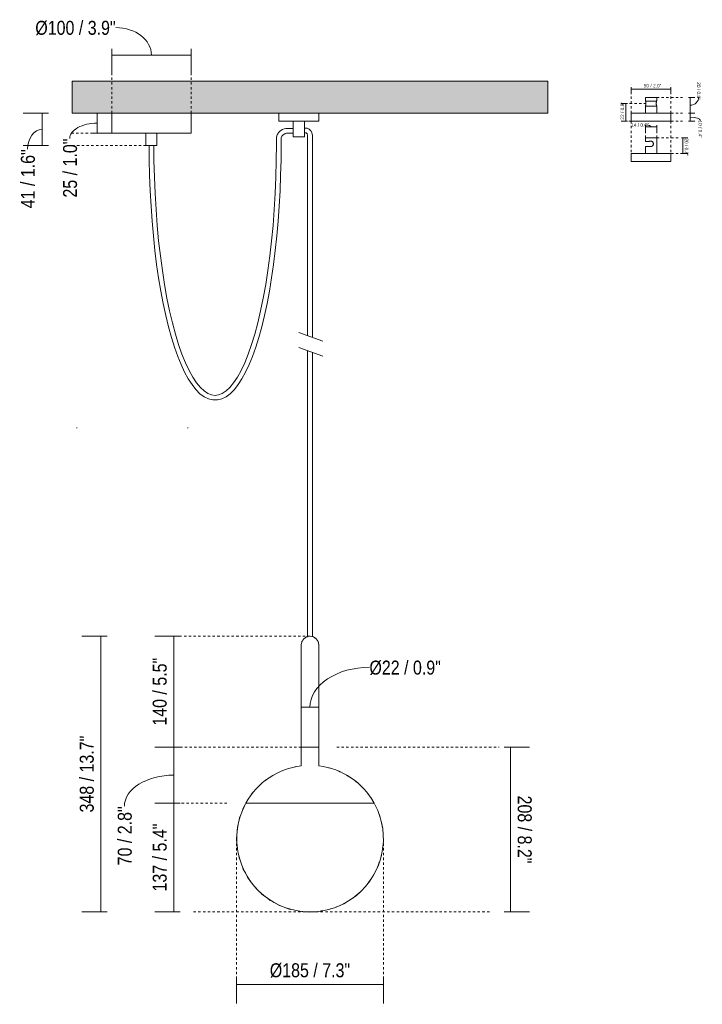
# Model space of a CAD drawing. Header units: millimetres. Extents: x 2204 to 4616, y 876 to 6714.
# Tile 1 of 3: x 3687 to 4549, y 876 to 2118. Entities that reach past the tile are written whole.
import ezdxf

# ---------------------------------------------------------------- set-up
doc = ezdxf.new("R2010")
doc.units = ezdxf.units.MM
doc.linetypes.add('Dash', pattern=[6, 3, -3])
doc.layers.add('A-ANNO-DIMS', color=7, linetype='Dash', lineweight=9, true_color=0xd2d2d2)
for name, color, linetype, lineweight in [('A-ANNO-DIMS-2', 7, 'Continuous', 9), ('A-ANNO-DIMS-8', 7, 'Continuous', 9), ('A-CLNG', 7, 'Continuous', 9), ('E-LITE-EQPM', 7, 'Continuous', 20)]:
    doc.layers.add(name, color=color, linetype=linetype, lineweight=lineweight)
doc.styles.add('Arial Narrow', font='ARIALN.TTF', dxfattribs={"height": 17.6})
doc.styles.add('Arial Narrow_1', font='ARIALN.TTF', dxfattribs={"height": 4.4})
doc.dimstyles.new('FARO_-_2_2mm_Arial_Narrow_mm_Inch_Left', dxfattribs={"dimscale": 304.8, "dimtxt": 18.012385, "dimasz": 0, "dimexe": 0.07874, "dimexo": 0.0625, "dimgap": 0.013123, "dimtad": 1, "dimdec": 0, "dimzin": 0, "dimdsep": 46, "dimtxsty": 'Arial Narrow', "dimblk1": 'NONE', "dimblk2": 'NONE', "dimsah": 1, "dimcen": 0.09, "dimadec": 0, "dimazin": 0, "dimtfac": 1, "dimtdec": 4, "dimtix": 1, "dimtmove": 1, "dimatfit": 3, "dimfxl": 0.026247, "dimfxlon": 1, "dimtvp": 1, "dimtolj": 1, "dimtzin": 0, "dimarcsym": 2})
doc.dimstyles.new('FARO_-_2_2mm_Arial_Narrow_mm_Inch_Left_1', dxfattribs={"dimscale": 304.8, "dimtxt": 18.012385, "dimasz": 0, "dimexe": 0.07874, "dimexo": 0.0625, "dimgap": 0.013123, "dimtad": 1, "dimdec": 0, "dimzin": 0, "dimdsep": 46, "dimtxsty": 'Arial Narrow', "dimblk1": 'NONE', "dimblk2": 'NONE', "dimsah": 1, "dimcen": 0.09, "dimadec": 0, "dimazin": 0, "dimtfac": 1, "dimtdec": 4, "dimtix": 1, "dimtmove": 0, "dimatfit": 3, "dimfxl": 0.026247, "dimfxlon": 1, "dimtvp": 1, "dimtolj": 1, "dimtzin": 0, "dimarcsym": 2})
doc.dimstyles.new('FARO_-_2_2mm_Arial_Narrow_mm_Inch_Left_2', dxfattribs={"dimscale": 304.8, "dimtxt": 4.503096, "dimasz": 0, "dimexe": 0.019685, "dimexo": 0.0625, "dimgap": 0.003281, "dimtad": 1, "dimdec": 0, "dimzin": 0, "dimdsep": 46, "dimtxsty": 'Arial Narrow_1', "dimblk1": 'NONE', "dimblk2": 'NONE', "dimsah": 1, "dimcen": 0.09, "dimadec": 0, "dimazin": 0, "dimtfac": 1, "dimtdec": 4, "dimtix": 1, "dimtmove": 1, "dimatfit": 3, "dimfxl": 0.006562, "dimfxlon": 1, "dimtvp": 1, "dimtolj": 1, "dimtzin": 0, "dimarcsym": 2})
doc.dimstyles.new('FARO_-_2_2mm_Arial_Narrow_mm_Inch_Left_3', dxfattribs={"dimscale": 304.8, "dimtxt": 4.503096, "dimasz": 0, "dimexe": 0.019685, "dimexo": 0.0625, "dimgap": 0.003281, "dimtad": 1, "dimdec": 0, "dimzin": 0, "dimdsep": 46, "dimtxsty": 'Arial Narrow_1', "dimblk1": 'NONE', "dimblk2": 'NONE', "dimsah": 1, "dimcen": 0.09, "dimadec": 0, "dimazin": 0, "dimtfac": 1, "dimtdec": 4, "dimtix": 1, "dimtmove": 0, "dimatfit": 3, "dimfxl": 0.006562, "dimfxlon": 1, "dimtvp": 1, "dimtolj": 1, "dimtzin": 0, "dimarcsym": 2})
doc.dimstyles.new('FARO_-_2_2mm_Arial_Narrow_mm_Inch_Right', dxfattribs={"dimscale": 304.8, "dimtxt": 18.012385, "dimasz": 0, "dimexe": 0.07874, "dimexo": 0.0625, "dimgap": 0.013123, "dimtad": 1, "dimdec": 0, "dimzin": 0, "dimdsep": 46, "dimtxsty": 'Arial Narrow', "dimblk1": 'NONE', "dimblk2": 'NONE', "dimsah": 1, "dimcen": 0.09, "dimadec": 0, "dimazin": 0, "dimtfac": 1, "dimtdec": 4, "dimtix": 1, "dimtmove": 0, "dimatfit": 3, "dimfxl": 0.026247, "dimfxlon": 1, "dimtvp": 1, "dimtolj": 1, "dimtzin": 0, "dimarcsym": 2})
doc.dimstyles.new('FARO_-_2_2mm_Arial_Narrow_mm_Inch_Right_1', dxfattribs={"dimscale": 304.8, "dimtxt": 4.503096, "dimasz": 0, "dimexe": 0.019685, "dimexo": 0.0625, "dimgap": 0.003281, "dimtad": 1, "dimdec": 0, "dimzin": 0, "dimdsep": 46, "dimtxsty": 'Arial Narrow_1', "dimblk1": 'NONE', "dimblk2": 'NONE', "dimsah": 1, "dimcen": 0.09, "dimadec": 0, "dimazin": 0, "dimtfac": 1, "dimtdec": 4, "dimtix": 1, "dimtmove": 1, "dimatfit": 3, "dimfxl": 0.006562, "dimfxlon": 1, "dimtvp": 1, "dimtolj": 1, "dimtzin": 0, "dimarcsym": 2})
doc.dimstyles.new('FARO_-_2_2mm_Arial_Narrow_mm_Inch_Right_2', dxfattribs={"dimscale": 304.8, "dimtxt": 4.503096, "dimasz": 0, "dimexe": 0.019685, "dimexo": 0.0625, "dimgap": 0.003281, "dimtad": 1, "dimdec": 0, "dimzin": 0, "dimdsep": 46, "dimtxsty": 'Arial Narrow_1', "dimblk1": 'NONE', "dimblk2": 'NONE', "dimsah": 1, "dimcen": 0.09, "dimadec": 0, "dimazin": 0, "dimtfac": 1, "dimtdec": 4, "dimtix": 1, "dimtmove": 0, "dimatfit": 3, "dimfxl": 0.006562, "dimfxlon": 1, "dimtvp": 1, "dimtolj": 1, "dimtzin": 0, "dimarcsym": 2})

# ---------------------------------------------------------------- blocks, each defined once
blk = doc.blocks.new('28376 - 68604-49 MAMBO Black_rattan pendant lamp ø450 with plug _Plugged in Ceiling_-570812-Frontal_PDF')
at = {"layer": 'E-LITE-EQPM'}
for p, q in [((-3238.1, 1979.7), (-3238.2, 1979.7)), ((-3246.5, 1966.1), (-3246.5, 1961)), ((-3240.5, 1968.7), (-3239.1, 1971.7)), ((-3240.5, 1961), (-3240.5, 1966.1)), ((-3238.8, 1972.1), (-3236, 1974)), ((-3235.6, 1974.2), (-3233.3, 1974.6)), ((-3233.3, 1974.6), (-3225.4, 1974.6)), ((-3211.3, 1974.9), (-3208.9, 1975.1)), ((-3208.9, 1975.1), (-3207.4, 1973.4)), ((-3207.2, 1972.3), (-3207.2, 1970)), ((-3207.2, 1970), (-3207.2, 1719.4)), ((-3201.2, 1970), (-3201.2, 1972.3)), ((-3201.2, 1717.2), (-3201.2, 1970)), ((-3207.2, 1700.3), (-3207.2, 1339.7)), ((-3201.2, 1339.7), (-3201.2, 1698.1)), ((-3207.1, 1339.7), (-3207.2, 1339.7)), ((-3201.2, 1339.7), (-3201.2, 1339.7)), ((-3135.7, 1147), (-3135.6, 1146.8))]:
    blk.add_line(p, q, dxfattribs=at)
at = {"layer": 'E-LITE-EQPM', "flags": 128}
for points in [[(-3241.8, 1977.4), (-3242.5, 1977), (-3243, 1976.3)], [(-3204.5, 1979.2), (-3204.7, 1979.5), (-3205.1, 1979.7)], [(-3202, 1975.9), (-3202.1, 1976.3), (-3202.2, 1976.5)], [(-3244.9, 1973.7), (-3245.4, 1972.9), (-3245.5, 1972.6)], [(-3240.5, 1961), (-3240.7, 1941.3), (-3241.2, 1921.6), (-3241.9, 1902.1), (-3243, 1882.8), (-3244.3, 1863.8), (-3246, 1845.1), (-3247.9, 1826.9), (-3250.1, 1809.2), (-3252.6, 1792.1), (-3255.4, 1775.6), (-3258.4, 1759.8), (-3261.6, 1744.7), (-3265, 1730.5), (-3268.7, 1717.1), (-3272.6, 1704.7), (-3276.7, 1693.2), (-3281, 1682.7), (-3285.4, 1673.2), (-3290, 1664.8), (-3294.7, 1657.5), (-3299.6, 1651.2), (-3304.7, 1646.1), (-3310, 1642.2), (-3315.4, 1639.6), (-3321, 1638.2), (-3326.7, 1638.2), (-3332.3, 1639.6), (-3337.8, 1642.2), (-3343, 1646.1), (-3348.1, 1651.2), (-3353, 1657.5), (-3357.7, 1664.8), (-3362.3, 1673.2), (-3366.8, 1682.7), (-3371, 1693.2), (-3375.1, 1704.7), (-3379, 1717.1), (-3382.7, 1730.5), (-3386.1, 1744.7), (-3389.4, 1759.8), (-3392.4, 1775.6), (-3395.1, 1792.1), (-3397.6, 1809.2), (-3399.8, 1826.9), (-3401.7, 1845.1), (-3403.4, 1863.8), (-3404.7, 1882.8), (-3405.8, 1902.1), (-3406.6, 1921.6), (-3407, 1941.3), (-3407.2, 1959.1)], [(-3407.2, 1959.1), (-3407, 1941.3), (-3406.6, 1921.6), (-3405.8, 1902.1), (-3404.7, 1882.8), (-3403.4, 1863.8), (-3401.7, 1845.1), (-3399.8, 1826.9), (-3397.6, 1809.2), (-3395.1, 1792.1), (-3392.4, 1775.6), (-3389.4, 1759.8), (-3386.1, 1744.7), (-3382.7, 1730.5), (-3379, 1717.1), (-3375.1, 1704.7), (-3371, 1693.2), (-3366.8, 1682.7), (-3362.3, 1673.2), (-3357.7, 1664.8), (-3353, 1657.5), (-3348.1, 1651.2), (-3343, 1646.1), (-3337.8, 1642.2), (-3332.3, 1639.6), (-3326.7, 1638.2), (-3321, 1638.2), (-3315.4, 1639.6), (-3310, 1642.2), (-3304.7, 1646.1), (-3299.6, 1651.2), (-3294.7, 1657.5), (-3290, 1664.8), (-3285.4, 1673.2), (-3281, 1682.7), (-3276.7, 1693.2), (-3272.6, 1704.7), (-3268.7, 1717.1), (-3265, 1730.5), (-3261.6, 1744.7), (-3258.4, 1759.8), (-3255.4, 1775.6), (-3252.6, 1792.1), (-3250.1, 1809.2), (-3247.9, 1826.9), (-3246, 1845.1), (-3244.3, 1863.8), (-3243, 1882.8), (-3241.9, 1902.1), (-3241.2, 1921.6), (-3240.7, 1941.3), (-3240.5, 1961)], [(-3401.1, 1959.1), (-3401, 1940.1), (-3400.5, 1919.3), (-3399.6, 1898.7), (-3398.4, 1878.4), (-3396.9, 1858.4), (-3395.1, 1838.9), (-3392.9, 1819.8), (-3390.4, 1801.4), (-3387.7, 1783.7), (-3384.6, 1766.8), (-3381.3, 1750.7), (-3377.7, 1735.5), (-3373.9, 1721.2), (-3369.9, 1708.1), (-3365.7, 1696), (-3361.3, 1685.1), (-3356.7, 1675.4), (-3352, 1666.9), (-3347.3, 1659.8), (-3342.5, 1654), (-3337.7, 1649.5), (-3332.9, 1646.4), (-3328.4, 1644.6), (-3323.9, 1644), (-3319.4, 1644.6), (-3314.8, 1646.4), (-3310.1, 1649.5), (-3305.3, 1654), (-3300.5, 1659.8), (-3295.7, 1666.9), (-3291, 1675.4), (-3286.5, 1685.1), (-3282, 1696), (-3277.8, 1708.1), (-3273.8, 1721.2), (-3270, 1735.5), (-3266.4, 1750.7), (-3263.1, 1766.8), (-3260, 1783.7), (-3257.3, 1801.4), (-3254.8, 1819.8), (-3252.6, 1838.9), (-3250.8, 1858.4), (-3249.3, 1878.4), (-3248.1, 1898.7), (-3247.2, 1919.3), (-3246.7, 1940.1), (-3246.5, 1961)], [(-3246.5, 1961), (-3246.7, 1940.1), (-3247.2, 1919.3), (-3248.1, 1898.7), (-3249.3, 1878.4), (-3250.8, 1858.4), (-3252.6, 1838.9), (-3254.8, 1819.8), (-3257.3, 1801.4), (-3260, 1783.7), (-3263.1, 1766.8), (-3266.4, 1750.7), (-3270, 1735.5), (-3273.8, 1721.2), (-3277.8, 1708.1), (-3282, 1696), (-3286.5, 1685.1), (-3291, 1675.4), (-3295.7, 1666.9), (-3300.5, 1659.8), (-3305.3, 1654), (-3310.1, 1649.5), (-3314.8, 1646.4), (-3319.4, 1644.6), (-3323.9, 1644), (-3328.4, 1644.6), (-3332.9, 1646.4), (-3337.7, 1649.5), (-3342.5, 1654), (-3347.3, 1659.8), (-3352, 1666.9), (-3356.7, 1675.4), (-3361.3, 1685.1), (-3365.7, 1696), (-3369.9, 1708.1), (-3373.9, 1721.2), (-3377.7, 1735.5), (-3381.3, 1750.7), (-3384.6, 1766.8), (-3387.7, 1783.7), (-3390.4, 1801.4), (-3392.9, 1819.8), (-3395.1, 1838.9), (-3396.9, 1858.4), (-3398.4, 1878.4), (-3399.6, 1898.7), (-3400.5, 1919.3), (-3401, 1940.1), (-3401.1, 1959.1)], [(-3214.4, 1333.1), (-3214.3, 1333.5), (-3214, 1333.9)], [(-3211.7, 1337.1), (-3211.6, 1337.2), (-3211.3, 1337.4)], [(-3208.1, 1339.3), (-3207.7, 1339.5), (-3207.2, 1339.7)], [(-3197.6, 1337.8), (-3197.1, 1337.6), (-3196.9, 1337.3)], [(-3194.5, 1334.2), (-3194.3, 1334.1), (-3194.2, 1333.6)], [(-3193.3, 1330.1), (-3193.1, 1329.7), (-3193.1, 1329.1)], [(-3224.1, 1175), (-3223.1, 1175.3), (-3215.2, 1176.6)], [(-3180.9, 1174.2), (-3180.1, 1174.1), (-3178.1, 1173.4)], [(-3169.2, 1170.3), (-3167.7, 1169.7), (-3165.7, 1168.7)], [(-3260.9, 1157.6), (-3259.1, 1159.2), (-3257.8, 1160)], [(-3249.7, 1165.1), (-3247.9, 1166.2), (-3247.4, 1166.5)], [(-3158, 1164.7), (-3155.9, 1163.7), (-3154.7, 1162.8)], [(-3147, 1157.3), (-3145.1, 1156), (-3144.7, 1155.5)], [(-3270.3, 1149.2), (-3269.1, 1150.6), (-3267.3, 1152.1)], [(-3278.4, 1139.8), (-3277.9, 1140.7), (-3276.1, 1142.7)], [(-3128.2, 1137.5), (-3127.4, 1136.4), (-3123.2, 1129.6)], [(-3289.4, 1120.2), (-3288.3, 1123.3), (-3286.1, 1127.7)], [(-3293.5, 1108.3), (-3292.9, 1111), (-3291.9, 1113.8)], [(-3117.2, 1116.3), (-3116.9, 1115.6), (-3115.8, 1111.6)], [(-3295.9, 1095.8), (-3295.8, 1098.1), (-3295, 1101.7)], [(-3113.8, 1104.2), (-3113.4, 1102.8), (-3112.9, 1098.5)], [(-3296.6, 1083.2), (-3296.7, 1084.9), (-3296.4, 1089.3)], [(-3112, 1091.9), (-3111.7, 1089.7), (-3111.8, 1085.8)], [(-3295.6, 1070.6), (-3295.8, 1071.7), (-3296.2, 1076.8)], [(-3111.9, 1079.4), (-3112, 1076.5), (-3112.5, 1073)], [(-3293, 1058.6), (-3293, 1058.7), (-3294.4, 1064.9)], [(-3113.5, 1067.2), (-3114.1, 1063.4), (-3114.9, 1060.7)], [(-3285.3, 1040.7), (-3288.4, 1046.3), (-3288.8, 1047.4)], [(-3121.3, 1043.9), (-3123.7, 1038.9), (-3124.6, 1037.5)], [(-3116.7, 1055.1), (-3118, 1050.8), (-3119, 1048.7)], [(-3278.7, 1030.1), (-3282.1, 1034.7), (-3282.9, 1036.2)], [(-3127.3, 1033.6), (-3131.1, 1027.9), (-3131.7, 1027.1)], [(-3270.7, 1020.7), (-3274.2, 1024.1), (-3275.7, 1026.2)], [(-3261.4, 1012.2), (-3264.9, 1014.8), (-3267.2, 1017.1)], [(-3251.2, 1005.2), (-3254.3, 1006.8), (-3257.6, 1009.4)], [(-3139.7, 1018.3), (-3139.9, 1018), (-3150.1, 1009.6), (-3155.9, 1006)], [(-3240, 999.5), (-3242.7, 1000.5), (-3247.1, 1002.9)], [(-3228.3, 995.4), (-3230.3, 995.9), (-3236.1, 998)], [(-3204.2, 992.1), (-3217.4, 993), (-3224.8, 994.7)], [(-3182.6, 994.9), (-3186.2, 993.9), (-3190.3, 993.4)], [(-3170.6, 998.6), (-3173.4, 997.3), (-3178.1, 996.1)], [(-3159.4, 1003.8), (-3161.3, 1002.6), (-3166.7, 1000.3)], [(-3194.7, 992.8), (-3199.3, 992.2), (-3204.2, 992.1)]]:
    blk.add_lwpolyline(points, dxfattribs=at)
blk = doc.blocks.new('28373_28374 - canopy-558074-Frontal_PDF hook')
at = {"layer": 'E-LITE-EQPM'}
for p, q in [((-3037.1, 2019.9), (-3037.1, 2015.8)), ((-3037.1, 2019.9), (-3023, 2019.9)), ((-3023.5, 2015.2), (-3036.6, 2015.2)), ((-3023, 2015.8), (-3023, 2019.9)), ((-3037.1, 2008.9), (-3037.1, 2000)), ((-3037.1, 2008.9), (-3023, 2008.9)), ((-3023, 2000), (-3023, 2008.9)), ((-3055.1, 2000), (-3055.1, 1989.9)), ((-3055.1, 2000), (-3005, 2000)), ((-3005, 1989.9), (-3055.1, 1989.9)), ((-3005, 1989.9), (-3005, 2000))]:
    blk.add_line(p, q, dxfattribs=at)
for points, knots in [([(-3036.6, 2015.2), (-3036.7, 2015.5), (-3036.9, 2015.8), (-3037.1, 2015.8), (-3037.1, 2015.9)], [-1, -1, -1, -1, -0.5, -0.25, -0.25, -0.25, -0.25]), ([(-3037.1, 2015.8), (-3037.1, 2015.7), (-3037, 2015.4), (-3036.8, 2014.6), (-3036.6, 2013.8), (-3036.5, 2013.2), (-3036.5, 2012.5), (-3036.5, 2011.8), (-3036.6, 2011.3), (-3036.7, 2010.6), (-3036.9, 2009.9), (-3037.1, 2009.2), (-3037.1, 2009), (-3037.1, 2008.9)], [-1, -1, -1, -1, -0.861111, -0.722222, -0.652778, -0.583333, -0.513889, -0.444444, -0.388889, -0.333333, -0.222222, -0.111111, 0, 0, 0, 0]), ([(-3023, 2008.9), (-3023, 2009), (-3023.1, 2009.3), (-3023.3, 2010.1), (-3023.5, 2010.9), (-3023.6, 2011.5), (-3023.6, 2012.2), (-3023.6, 2012.9), (-3023.5, 2013.4), (-3023.4, 2014.1), (-3023.2, 2014.8), (-3023, 2015.5), (-3023, 2015.7), (-3023, 2015.8)], [-1, -1, -1, -1, -0.861111, -0.722222, -0.652778, -0.583333, -0.513889, -0.444444, -0.388889, -0.333333, -0.222222, -0.111111, 0, 0, 0, 0]), ([(-3023, 2015.9), (-3023.1, 2015.8), (-3023.2, 2015.8), (-3023.4, 2015.5), (-3023.5, 2015.2)], [-0.75, -0.75, -0.75, -0.75, -0.5, 0, 0, 0, 0])]:
    blk.add_open_spline(points, degree=3, knots=knots, dxfattribs=at)
for points in [[(-3037.1, 2008.9), (-3037.1, 2008.9), (-3037.1, 2008.9), (-3037.1, 2008.9), (-3037.1, 2008.9)], [(-3023, 2008.9), (-3023, 2008.9), (-3023, 2008.9), (-3023, 2008.9), (-3023, 2008.9)]]:
    blk.add_open_spline(points, degree=3, dxfattribs=at)
blk = doc.blocks.new('28373_28374 - canopy-V1-Frontal_PDF hook')
at = {"layer": 'E-LITE-EQPM'}
for p, q in [((-3037.1, 1968.9), (-3037.1, 1964.2)), ((-3037.1, 1968.9), (-3030.1, 1968.9)), ((-3032.7, 1964.2), (-3037.1, 1964.2)), ((-3030.1, 1968.9), (-3023, 1968.9)), ((-3023, 1949), (-3023, 1968.9)), ((-3037.1, 1957.9), (-3037.1, 1949)), ((-3037.1, 1957.9), (-3030.7, 1957.9)), ((-3055.1, 1949), (-3055.1, 1938.9)), ((-3055.1, 1949), (-3030.1, 1949)), ((-3030.1, 1938.9), (-3055.1, 1938.9)), ((-3030.1, 1949), (-3005, 1949)), ((-3005, 1938.9), (-3030.1, 1938.9)), ((-3005, 1938.9), (-3005, 1949))]:
    blk.add_line(p, q, dxfattribs=at)
for points, knots in [([(-3030.1, 1964.8), (-3030.3, 1964.8), (-3030.8, 1964.9), (-3031.7, 1964.8), (-3032.3, 1964.5), (-3032.7, 1964.2)], [-1, -1, -1, -1, -0.75, -0.5, 0, 0, 0, 0]), ([(-3030.1, 1957.9), (-3029.6, 1958), (-3028.8, 1958.3), (-3027.9, 1959.1), (-3027.5, 1959.9), (-3027.2, 1960.5), (-3027.2, 1961.2), (-3027.2, 1961.9), (-3027.3, 1962.4), (-3027.6, 1963.1), (-3028.1, 1963.8), (-3029, 1964.5), (-3029.7, 1964.7), (-3030.1, 1964.8)], [-1, -1, -1, -1, -0.861111, -0.722222, -0.652778, -0.583333, -0.513889, -0.444444, -0.388889, -0.333333, -0.222222, -0.111111, 0, 0, 0, 0])]:
    blk.add_open_spline(points, degree=3, knots=knots, dxfattribs=at)
blk.add_open_spline([(-3030.7, 1957.9), (-3030.6, 1957.9), (-3030.4, 1957.9), (-3030.2, 1957.9), (-3030.1, 1957.9)], degree=3, dxfattribs=at)
blk = doc.blocks.new('DIMBLOCK2-Frontal_PDF')
at = {"layer": 'A-ANNO-DIMS-8', "color": 251, "true_color": 0x5b5b5b, "transparency": 16777216}
for p, q in [((3961.1, 908.7), (3961.1, 876.7)), ((3961.1, 900.7), (3961.1, 908.7)), ((4146.2, 908.7), (4146.2, 876.7)), ((4146.2, 900.7), (4146.2, 908.7)), ((3961.1, 900.7), (4146.2, 900.7))]:
    blk.add_line(p, q, dxfattribs=at)
at = {"layer": 'A-ANNO-DIMS-8', "color": 0, "transparency": 16777216, "insert": (4002.9, 927.4), "char_height": 17.6, "width": 121.798, "attachment_point": 1, "line_spacing_factor": 0.974696, "style": 'Arial Narrow'}
blk.add_mtext('Ø185 / 7.3"', dxfattribs=at)
blk = doc.blocks.new('_None')
blk = doc.blocks.new('DIMBLOCK3-Frontal_PDF')
at = {"layer": 'A-ANNO-DIMS-8', "color": 251, "true_color": 0x5b5b5b, "transparency": 16777216}
for p, q in [((4298.6, 1200), (4330.6, 1200)), ((4306.6, 1200), (4298.6, 1200)), ((4306.6, 1200), (4306.6, 992.2)), ((4298.6, 992.2), (4330.6, 992.2)), ((4306.6, 992.2), (4298.6, 992.2))]:
    blk.add_line(p, q, dxfattribs=at)
at = {"layer": 'A-ANNO-DIMS-8', "color": 0, "transparency": 16777216, "insert": (4333.3, 1139), "char_height": 17.6, "width": 102.928, "attachment_point": 1, "rotation": 270, "line_spacing_factor": 0.974696, "style": 'Arial Narrow'}
blk.add_mtext('208 / 8.2"', dxfattribs=at)
blk = doc.blocks.new('DIMBLOCK4-Frontal_PDF')
at = {"layer": 'A-ANNO-DIMS-8', "color": 251, "true_color": 0x5b5b5b, "transparency": 16777216}
for p, q in [((3889.9, 1340.1), (3857.9, 1340.1)), ((3881.9, 1340.1), (3881.9, 1200)), ((3881.9, 1340.1), (3889.9, 1340.1)), ((3889.9, 1200), (3857.9, 1200)), ((3881.9, 1200), (3889.9, 1200))]:
    blk.add_line(p, q, dxfattribs=at)
at = {"layer": 'A-ANNO-DIMS-8', "color": 0, "transparency": 16777216, "insert": (3855.2, 1227.2), "char_height": 17.6, "width": 102.928, "attachment_point": 1, "rotation": 90, "line_spacing_factor": 0.974696, "style": 'Arial Narrow'}
blk.add_mtext('140 / 5.5"', dxfattribs=at)
blk = doc.blocks.new('DIMBLOCK5-Frontal_PDF')
at = {"layer": 'A-ANNO-DIMS-8', "color": 251, "true_color": 0x5b5b5b, "transparency": 16777216}
for p, q in [((3889.9, 1200), (3857.9, 1200)), ((3881.9, 1200), (3881.9, 1129.6)), ((3881.9, 1200), (3889.9, 1200)), ((3889.9, 1129.6), (3857.9, 1129.6)), ((3881.9, 1129.6), (3889.9, 1129.6))]:
    blk.add_line(p, q, dxfattribs=at)
blk.add_ellipse((3881.9, 1125.6), major_axis=(62.4, 0), ratio=0.628309, start_param=1.570796, end_param=3.141593, dxfattribs=at)
at = {"layer": 'A-ANNO-DIMS-8', "color": 0, "transparency": 16777216, "insert": (3811.1, 1051), "char_height": 17.6, "width": 89.547, "attachment_point": 1, "rotation": 90, "line_spacing_factor": 0.974696, "style": 'Arial Narrow'}
blk.add_mtext('70 / 2.8"', dxfattribs=at)
blk = doc.blocks.new('DIMBLOCK6-Frontal_PDF')
at = {"layer": 'A-ANNO-DIMS-8', "color": 251, "true_color": 0x5b5b5b, "transparency": 16777216}
for p, q in [((3889.9, 1129.6), (3857.9, 1129.6)), ((3881.9, 1129.6), (3881.9, 992.2)), ((3881.9, 1129.6), (3889.9, 1129.6)), ((3889.9, 992.2), (3857.9, 992.2)), ((3881.9, 992.2), (3889.9, 992.2))]:
    blk.add_line(p, q, dxfattribs=at)
at = {"layer": 'A-ANNO-DIMS-8', "color": 0, "transparency": 16777216, "insert": (3855.2, 1018), "char_height": 17.6, "width": 102.928, "attachment_point": 1, "rotation": 90, "line_spacing_factor": 0.974696, "style": 'Arial Narrow'}
blk.add_mtext('137 / 5.4"', dxfattribs=at)
blk = doc.blocks.new('DIMBLOCK7-Frontal_PDF')
at = {"layer": 'A-ANNO-DIMS-8', "color": 251, "true_color": 0x5b5b5b, "transparency": 16777216}
for p, q in [((3797.9, 1340.1), (3765.9, 1340.1)), ((3789.9, 1340.1), (3789.9, 992.2)), ((3789.9, 1340.1), (3797.9, 1340.1)), ((3797.9, 992.2), (3765.9, 992.2)), ((3789.9, 992.2), (3797.9, 992.2))]:
    blk.add_line(p, q, dxfattribs=at)
at = {"layer": 'A-ANNO-DIMS-8', "color": 0, "transparency": 16777216, "insert": (3763.2, 1117.7), "char_height": 17.6, "width": 116.309, "attachment_point": 1, "rotation": 90, "line_spacing_factor": 0.974696, "style": 'Arial Narrow'}
blk.add_mtext('348 / 13.7"', dxfattribs=at)
blk = doc.blocks.new('DIMBLOCK8-Frontal_PDF')
at = {"layer": 'A-ANNO-DIMS-8', "color": 251, "true_color": 0x5b5b5b, "transparency": 16777216}
for p, q in [((3785.3, 2000), (3777.3, 2000)), ((3785.2, 2000), (3809.3, 2000)), ((3785.3, 2000), (3785.3, 1974.9)), ((3785.3, 1974.9), (3777.3, 1974.9)), ((3785.2, 1974.9), (3809.3, 1974.9))]:
    blk.add_line(p, q, dxfattribs=at)
blk.add_ellipse((3785.3, 1968.1), major_axis=(34.7, 0), ratio=0.55665, start_param=1.570796, end_param=3.141593, dxfattribs=at)
at = {"layer": 'A-ANNO-DIMS-8', "color": 0, "transparency": 16777216, "insert": (3742.1, 1893.5), "char_height": 17.6, "width": 89.547, "attachment_point": 1, "rotation": 90, "line_spacing_factor": 0.974696, "style": 'Arial Narrow'}
blk.add_mtext('25 / 1.0"', dxfattribs=at)
blk = doc.blocks.new('DIMBLOCK9-Frontal_PDF')
at = {"layer": 'A-ANNO-DIMS-8', "color": 251, "true_color": 0x5b5b5b, "transparency": 16777216}
for p, q in [((3803.6, 2073.3), (3803.6, 2081.3)), ((3903.7, 2073.3), (3903.7, 2081.3)), ((3803.6, 2073.4), (3803.6, 2049.3)), ((3903.7, 2073.3), (3803.6, 2073.3)), ((3903.7, 2073.4), (3903.7, 2049.3))]:
    blk.add_line(p, q, dxfattribs=at)
blk.add_ellipse((3808.6, 2073.3), major_axis=(45, 0), ratio=0.771011, start_param=0, end_param=1.570796, dxfattribs=at)
at = {"layer": 'A-ANNO-DIMS-8', "color": 0, "transparency": 16777216, "insert": (3707.1, 2116.5), "char_height": 17.6, "width": 121.798, "attachment_point": 1, "line_spacing_factor": 0.974696, "style": 'Arial Narrow'}
blk.add_mtext('Ø100 / 3.9"', dxfattribs=at)
blk = doc.blocks.new('DIMBLOCK10-Frontal_PDF')
at = {"layer": 'A-ANNO-DIMS-8', "color": 251, "true_color": 0x5b5b5b, "transparency": 16777216}
for p, q in [((4042.6, 1250.3), (4042.6, 1274.4)), ((4064.7, 1250.3), (4064.7, 1274.4)), ((4042.6, 1250.4), (4064.7, 1250.4)), ((4042.6, 1250.4), (4042.6, 1242.4)), ((4064.7, 1250.4), (4064.7, 1242.4))]:
    blk.add_line(p, q, dxfattribs=at)
blk.add_ellipse((4128.6, 1250.4), major_axis=(75, 0), ratio=0.673134, start_param=1.570796, end_param=3.141593, dxfattribs=at)
at = {"layer": 'A-ANNO-DIMS-8', "color": 0, "transparency": 16777216, "insert": (4128.6, 1309.3), "char_height": 17.6, "width": 108.417, "attachment_point": 1, "line_spacing_factor": 0.974696, "style": 'Arial Narrow'}
blk.add_mtext('Ø22 / 0.9"', dxfattribs=at)
blk = doc.blocks.new('DIMBLOCK11-Frontal_PDF')
at = {"layer": 'A-ANNO-DIMS-8', "color": 251, "true_color": 0x5b5b5b, "transparency": 16777216}
for p, q in [((3723.6, 2000), (3691.6, 2000)), ((3715.6, 2000), (3715.6, 1959.1)), ((3715.6, 2000), (3723.6, 2000)), ((3723.6, 1959.1), (3691.6, 1959.1)), ((3715.6, 1959.1), (3723.6, 1959.1))]:
    blk.add_line(p, q, dxfattribs=at)
blk.add_ellipse((3715.6, 1954.6), major_axis=(0, 24.9), ratio=0.734638, start_param=0, end_param=1.570796, dxfattribs=at)
at = {"layer": 'A-ANNO-DIMS-8', "color": 0, "transparency": 16777216, "insert": (3688.9, 1880), "char_height": 17.6, "width": 89.547, "attachment_point": 1, "rotation": 90, "line_spacing_factor": 0.974696, "style": 'Arial Narrow'}
blk.add_mtext('41 / 1.6"', dxfattribs=at)
blk = doc.blocks.new('DIMBLOCK12-Frontal_PDF hook')
at = {"layer": 'A-ANNO-DIMS-2', "color": 251, "true_color": 0x5b5b5b, "transparency": 16777216}
for p, q in [((4476.9, 1982.7), (4476.9, 1984.7)), ((4476.9, 1983.2), (4476.9, 1976.7)), ((4491, 1982.7), (4476.9, 1982.7)), ((4491, 1982.7), (4491, 1984.7)), ((4491, 1983.2), (4491, 1976.7))]:
    blk.add_line(p, q, dxfattribs=at)
blk.add_ellipse((4477.3, 1982.7), major_axis=(6.61, 0), ratio=0.380302, start_param=0, end_param=1.570796, dxfattribs=at)
at = {"layer": 'A-ANNO-DIMS-2', "color": 0, "transparency": 16777216, "insert": (4458.7, 1987.3), "char_height": 4.4, "width": 22.387, "attachment_point": 1, "line_spacing_factor": 0.974696, "style": 'Arial Narrow_1'}
blk.add_mtext('14 / 0.6"', dxfattribs=at)
blk = doc.blocks.new('DIMBLOCK13-Frontal_PDF hook')
at = {"layer": 'A-ANNO-DIMS-2', "color": 251, "true_color": 0x5b5b5b, "transparency": 16777216}
for p, q in [((4458.9, 2030.2), (4458.9, 2032.2)), ((4458.9, 2030.7), (4458.9, 2024.2)), ((4509, 2030.2), (4458.9, 2030.2)), ((4509, 2030.2), (4509, 2032.2)), ((4509, 2030.7), (4509, 2024.2))]:
    blk.add_line(p, q, dxfattribs=at)
at = {"layer": 'A-ANNO-DIMS-2', "color": 0, "transparency": 16777216, "insert": (4474.6, 2036.9), "char_height": 4.4, "width": 22.387, "attachment_point": 1, "line_spacing_factor": 0.974696, "style": 'Arial Narrow_1'}
blk.add_mtext('50 / 2.0"', dxfattribs=at)
blk = doc.blocks.new('DIMBLOCK14-Frontal_PDF hook')
at = {"layer": 'A-ANNO-DIMS-2', "color": 251, "true_color": 0x5b5b5b, "transparency": 16777216}
for p, q in [((4454.1, 2012.4), (4446.1, 2012.4)), ((4452.1, 2012.4), (4452.1, 1989.9)), ((4452.1, 2012.4), (4454.1, 2012.4)), ((4454.1, 1989.9), (4446.1, 1989.9)), ((4452.1, 1989.9), (4454.1, 1989.9))]:
    blk.add_line(p, q, dxfattribs=at)
at = {"layer": 'A-ANNO-DIMS-2', "color": 0, "transparency": 16777216, "insert": (4445.4, 1991.8), "char_height": 4.4, "width": 22.387, "attachment_point": 1, "rotation": 90, "line_spacing_factor": 0.974696, "style": 'Arial Narrow_1'}
blk.add_mtext('22 / 0.9"', dxfattribs=at)
blk = doc.blocks.new('DIMBLOCK15-Frontal_PDF hook')
at = {"layer": 'A-ANNO-DIMS-2', "color": 251, "true_color": 0x5b5b5b, "transparency": 16777216}
for p, q in [((4531.3, 2019.9), (4539.3, 2019.9)), ((4533.3, 2019.9), (4531.3, 2019.9)), ((4533.3, 2019.9), (4533.3, 2000)), ((4531.3, 2000), (4539.3, 2000)), ((4533.3, 2000), (4531.3, 2000))]:
    blk.add_line(p, q, dxfattribs=at)
blk.add_ellipse((4533.3, 2020.4), major_axis=(10.8, 0), ratio=0.964136, start_param=4.712389, end_param=6.283185, dxfattribs=at)
at = {"layer": 'A-ANNO-DIMS-2', "color": 0, "transparency": 16777216, "insert": (4546.2, 2039.1), "char_height": 4.4, "width": 22.387, "attachment_point": 1, "rotation": 270, "line_spacing_factor": 0.974696, "style": 'Arial Narrow_1'}
blk.add_mtext('20 / 0.8"', dxfattribs=at)
blk = doc.blocks.new('DIMBLOCK16-Frontal_PDF hook')
at = {"layer": 'A-ANNO-DIMS-2', "color": 251, "true_color": 0x5b5b5b, "transparency": 16777216}
for p, q in [((4531.3, 2000), (4539.3, 2000)), ((4533.3, 2000), (4531.3, 2000)), ((4531.3, 1989.9), (4539.3, 1989.9)), ((4533.3, 1989.9), (4531.3, 1989.9)), ((4533.3, 2000), (4533.3, 1989.9))]:
    blk.add_line(p, q, dxfattribs=at)
blk.add_ellipse((4533.3, 1990.9), major_axis=(12.8, 0), ratio=0.315745, start_param=0, end_param=1.570796, dxfattribs=at)
at = {"layer": 'A-ANNO-DIMS-2', "color": 0, "transparency": 16777216, "insert": (4548.2, 1990.9), "char_height": 4.4, "width": 22.387, "attachment_point": 1, "rotation": 270, "line_spacing_factor": 0.974696, "style": 'Arial Narrow_1'}
blk.add_mtext('10 / 0.4"', dxfattribs=at)
blk = doc.blocks.new('DIMBLOCK17-Frontal_PDF hook')
at = {"layer": 'A-ANNO-DIMS-2', "color": 251, "true_color": 0x5b5b5b, "transparency": 16777216}
for p, q in [((4522.1, 1968.9), (4530.1, 1968.9)), ((4524.1, 1968.9), (4522.1, 1968.9)), ((4524.1, 1968.9), (4524.1, 1949)), ((4522.1, 1949), (4530.1, 1949)), ((4524.1, 1949), (4522.1, 1949))]:
    blk.add_line(p, q, dxfattribs=at)
at = {"layer": 'A-ANNO-DIMS-2', "color": 0, "transparency": 16777216, "insert": (4530.8, 1968.3), "char_height": 4.4, "width": 22.387, "attachment_point": 1, "rotation": 270, "line_spacing_factor": 0.974696, "style": 'Arial Narrow_1'}
blk.add_mtext('20 / 0.8"', dxfattribs=at)

msp = doc.modelspace()

# ---------------------------------------------------------------- hatches: boundary and pattern name
at = {"layer": 'A-CLNG', "true_color": 0xe8e8e8}
msp.add_hatch(color=254, dxfattribs=at).paths.add_polyline_path([(3753.7, 2000), (4353.7, 2000), (4353.7, 2040.5), (3753.7, 2040.5)], flags=0)

# ---------------------------------------------------------------- linework, layer by layer
at = {"layer": 'A-ANNO-DIMS'}
for p, q in [((3803.6, 2000), (3803.6, 2070.3)), ((3903.7, 2000), (3903.7, 2070.3)), ((4458.9, 2000), (4458.9, 2036.3)), ((4509, 2000), (4509, 2036.3)), ((4491, 2019.9), (4523.4, 2019.9)), ((4477.9, 2012.4), (4454.9, 2012.4)), ((4458.9, 1989.9), (4454.9, 1989.9)), ((4458.9, 1989.9), (4458.9, 1949)), ((4509, 2000), (4523.4, 2000)), ((4509, 1989.9), (4523.4, 1989.9)), ((4509, 1989.9), (4509, 1949)), ((4476.9, 1968.9), (4476.9, 1983.9)), ((4491, 1968.9), (4491, 1983.9)), ((3803.6, 1974.9), (3753.6, 1974.9)), ((4491, 1968.9), (4519, 1968.9)), ((3846.7, 1959.1), (3753.6, 1959.1)), ((4509, 1949), (4522, 1949)), ((4053.7, 1340.1), (3885.7, 1340.1)), ((4042.6, 1200), (3885.7, 1200)), ((4087.4, 1200), (4292.4, 1200)), ((3948.7, 1129.6), (3885.7, 1129.6)), ((3961.1, 1084.7), (3961.1, 908.7)), ((4146.2, 1084.7), (4146.2, 908.7)), ((4053.7, 992.2), (3903.7, 992.2)), ((4280, 992.2), (4053.7, 992.2))]:
    msp.add_line(p, q, dxfattribs=at)
at = {"layer": 'A-CLNG'}
for p, q in [((3753.7, 2040.5), (4353.7, 2040.5)), ((3753.7, 2000), (3753.7, 2040.5)), ((4353.7, 2040.5), (4353.7, 2000)), ((3803.6, 2000), (3753.7, 2000)), ((4014.5, 2000), (3903.7, 2000)), ((4353.7, 2000), (4064.6, 2000))]:
    msp.add_line(p, q, dxfattribs=at)
at = {"layer": 'E-LITE-EQPM'}
for p, q in [((3903.7, 2000), (3803.6, 2000)), ((3803.6, 2000), (3803.6, 1974.9)), ((3903.7, 1974.9), (3903.7, 2000)), ((4064.6, 2000), (4014.5, 2000)), ((4014.5, 2000), (4014.5, 1989.9)), ((4014.5, 1989.9), (4032.5, 1989.9)), ((4046.6, 1989.9), (4032.5, 1989.9)), ((4032.5, 1989.9), (4032.5, 1970)), ((4046.6, 1989.9), (4064.6, 1989.9)), ((4046.6, 1970), (4046.6, 1989.9)), ((4064.6, 1989.9), (4064.6, 2000)), ((4032.5, 1980.7), (4023.1, 1980.6)), ((4050, 1981.1), (4046.6, 1981)), ((3803.6, 1974.9), (3846.7, 1974.9)), ((3860.6, 1974.9), (3846.7, 1974.9)), ((3846.7, 1974.9), (3846.7, 1959.1)), ((3860.6, 1974.9), (3903.7, 1974.9)), ((3860.6, 1959.1), (3860.6, 1974.9)), ((4011.3, 1969.3), (4011.3, 1966.1)), ((4017.3, 1966.1), (4017.3, 1968.7)), ((4024.1, 1974.7), (4032.5, 1974.8)), ((4032.5, 1970), (4046.6, 1970)), ((4046.6, 1975), (4049, 1975.1)), ((3846.7, 1959.1), (3860.6, 1959.1)), ((4069.7, 1712.4), (4039.7, 1723.4)), ((4039.7, 1704.3), (4069.7, 1693.4)), ((3759.4, 1602.6), (3759.4, 1603.3)), ((3899.4, 1602.6), (3899.4, 1603.3)), ((4042.6, 1329.1), (4042.6, 1200)), ((4064.7, 1200), (4064.7, 1329.1)), ((4042.6, 1200), (4042.6, 1176.6)), ((4042.6, 1200), (4064.7, 1200)), ((4064.7, 1176.6), (4064.7, 1200)), ((3972.7, 1129.6), (3974.8, 1129.6)), ((4132.6, 1129.6), (3974.8, 1129.6)), ((4132.6, 1129.6), (4134.6, 1129.6))]:
    msp.add_line(p, q, dxfattribs=at)
for centre, radius, start, end in [((4024.8, 1966.9), 13.7, 97.1871, 170.0634), ((4047.6, 1972.3), 9.04, 0.2728, 74.8987), ((4024.8, 1966.9), 7.74, 95.5499, 166.6654), ((4047.6, 1972.3), 3.04, 0.8107, 63.7272), ((4053.7, 1329.1), 11, 0, 180), ((4053.7, 1084.7), 92.5, 96.8461, 151.0052), ((4053.7, 1084.7), 92.5, 28.9948, 83.1539), ((4053.7, 1084.7), 92.5, 152.2849, 27.7151), ((3974.8, 1126.2), 3.4, 90, 152.2849), ((4132.6, 1126.2), 3.4, 27.7151, 90)]:
    msp.add_arc(centre, radius, start, end, dxfattribs=at)

# ---------------------------------------------------------------- block references
for name, p in [('28373_28374 - canopy-558074-Frontal_PDF hook', (7514, 0)), ('28376 - 68604-49 MAMBO Black_rattan pendant lamp ø450 with plug _Plugged in Ceiling_-570812-Frontal_PDF', (7257.8, 0)), ('28373_28374 - canopy-V1-Frontal_PDF hook', (7514, 0))]:
    msp.add_blockref(name, p, dxfattribs=at)

# ---------------------------------------------------------------- dimensions: what is measured, and where the dimension line sits
at = {"layer": 'A-ANNO-DIMS', "color": 251, "linetype": 'Continuous', "true_color": 0x5b5b5b}
for base, p1, p2, override, picture, middle in [((3803.6, 2073.3), (3903.7, 2081.3), (3803.6, 2081.3), {"dimpost": '<>', "dimfxl": 100.066428}, 'DIMBLOCK9-Frontal_PDF', (3768, 2104.8)), ((4064.7, 1250.4), (4042.6, 1242.4), (4064.7, 1242.4), {"dimpost": '<>', "dimfxl": 22.061557}, 'DIMBLOCK10-Frontal_PDF', (4182.9, 1297.6))]:
    dim = msp.add_linear_dim(base=base, p1=p1, p2=p2, text='Ø<>', dimstyle='FARO_-_2_2mm_Arial_Narrow_mm_Inch_Left', override=override, dxfattribs=at)
    dim.commit()
    dim.dimension.update_dxf_attribs({"geometry": picture, "text_midpoint": middle, "dimtype": 160})
for base, p1, p2, dimstyle, override, picture, middle in [((4533.3, 2000), (4531.3, 2019.9), (4531.3, 2000), 'FARO_-_2_2mm_Arial_Narrow_mm_Inch_Right_1', {"dimtad": 4, "dimpost": '<>', "dimfxl": 19.942692}, 'DIMBLOCK15-Frontal_PDF hook', (4543.3, 2027.9)), ((3715.6, 1959.1), (3723.6, 2000), (3723.6, 1959.1), 'FARO_-_2_2mm_Arial_Narrow_mm_Inch_Left', {"dimpost": '<>', "dimfxl": 40.944288}, 'DIMBLOCK11-Frontal_PDF', (3700.6, 1924.8)), ((3785.3, 1974.9), (3777.3, 2000), (3777.3, 1974.9), 'FARO_-_2_2mm_Arial_Narrow_mm_Inch_Left', {"dimpost": '<>', "dimfxl": 25.060728}, 'DIMBLOCK8-Frontal_PDF', (3753.8, 1938.3)), ((4533.3, 1989.9), (4531.3, 2000), (4531.3, 1989.9), 'FARO_-_2_2mm_Arial_Narrow_mm_Inch_Right_1', {"dimtad": 4, "dimpost": '<>', "dimfxl": 10.059588}, 'DIMBLOCK16-Frontal_PDF hook', (4545.2, 1979.7)), ((3881.9, 1129.6), (3889.9, 1200), (3889.9, 1129.6), 'FARO_-_2_2mm_Arial_Narrow_mm_Inch_Left', {"dimpost": '<>', "dimfxl": 70.417116}, 'DIMBLOCK5-Frontal_PDF', (3822.8, 1095.8))]:
    dim = msp.add_linear_dim(base=base, p1=p1, p2=p2, angle=90, dimstyle=dimstyle, override=override, dxfattribs=at)
    dim.commit()
    dim.dimension.update_dxf_attribs({"geometry": picture, "text_midpoint": middle, "dimtype": 160, "text_rotation": 90})
for base, p1, p2, angle, dimstyle, override, picture, middle in [((4458.9, 2030.2), (4509, 2032.2), (4458.9, 2032.2), 0, 'FARO_-_2_2mm_Arial_Narrow_mm_Inch_Left_3', {"dimpost": '<>', "dimfxl": 50.121456}, 'DIMBLOCK13-Frontal_PDF hook', (4483.9, 2034.1)), ((4452.065, 1989.9404), (4454.065, 2012.3529), (4454.065, 1989.9404), 90, 'FARO_-_2_2mm_Arial_Narrow_mm_Inch_Left_3', {"dimpost": '<>', "dimfxl": 22.412521}, 'DIMBLOCK14-Frontal_PDF hook', (4448.2167, 2001.1467)), ((4524.1, 1949), (4522.1, 1968.9), (4522.1, 1949), 90, 'FARO_-_2_2mm_Arial_Narrow_mm_Inch_Right_2', {"dimtad": 4, "dimpost": '<>', "dimfxl": 19.942692}, 'DIMBLOCK17-Frontal_PDF hook', (4528, 1959)), ((3789.9, 992.2), (3797.9, 1340.1), (3797.9, 992.2), 90, 'FARO_-_2_2mm_Arial_Narrow_mm_Inch_Left_1', {"dimpost": '<>', "dimfxl": 347.941022}, 'DIMBLOCK7-Frontal_PDF', (3774.5, 1166.2)), ((3881.9, 1200), (3889.9, 1340.1), (3889.9, 1200), 90, 'FARO_-_2_2mm_Arial_Narrow_mm_Inch_Left_1', {"dimpost": '<>', "dimfxl": 140.130778}, 'DIMBLOCK4-Frontal_PDF', (3866.5, 1270.1)), ((4306.6, 992.2), (4298.6, 1200), (4298.6, 992.2), 90, 'FARO_-_2_2mm_Arial_Narrow_mm_Inch_Right', {"dimtad": 4, "dimpost": '<>', "dimfxl": 207.810243}, 'DIMBLOCK3-Frontal_PDF', (4322, 1096.1)), ((3881.9, 992.2), (3889.9, 1129.6), (3889.9, 992.2), 90, 'FARO_-_2_2mm_Arial_Narrow_mm_Inch_Left_1', {"dimpost": '<>', "dimfxl": 137.393127}, 'DIMBLOCK6-Frontal_PDF', (3866.5, 1060.9))]:
    dim = msp.add_linear_dim(base=base, p1=p1, p2=p2, angle=angle, dimstyle=dimstyle, override=override, dxfattribs=at)
    dim.commit()
    dim.dimension.update_dxf_attribs({"geometry": picture, "text_midpoint": middle})
dim = msp.add_linear_dim(base=(4476.9, 1982.7), p1=(4491, 1984.7), p2=(4476.9, 1984.7), dimstyle='FARO_-_2_2mm_Arial_Narrow_mm_Inch_Left_2', override={"dimpost": '<>', "dimfxl": 14.11872}, dxfattribs=at)
dim.commit()
dim.dimension.update_dxf_attribs({"geometry": 'DIMBLOCK12-Frontal_PDF hook', "text_midpoint": (4469.8, 1984.4), "dimtype": 160})
dim = msp.add_linear_dim(base=(4146.2, 900.7), p1=(3961.1, 908.7), p2=(4146.2, 908.7), text='Ø<>', dimstyle='FARO_-_2_2mm_Arial_Narrow_mm_Inch_Left_1', override={"dimpost": '<>', "dimfxl": 185.074917}, dxfattribs=at)
dim.commit()
dim.dimension.update_dxf_attribs({"geometry": 'DIMBLOCK2-Frontal_PDF', "text_midpoint": (4053.7, 916.2)})

doc.saveas('drawing.dxf')
